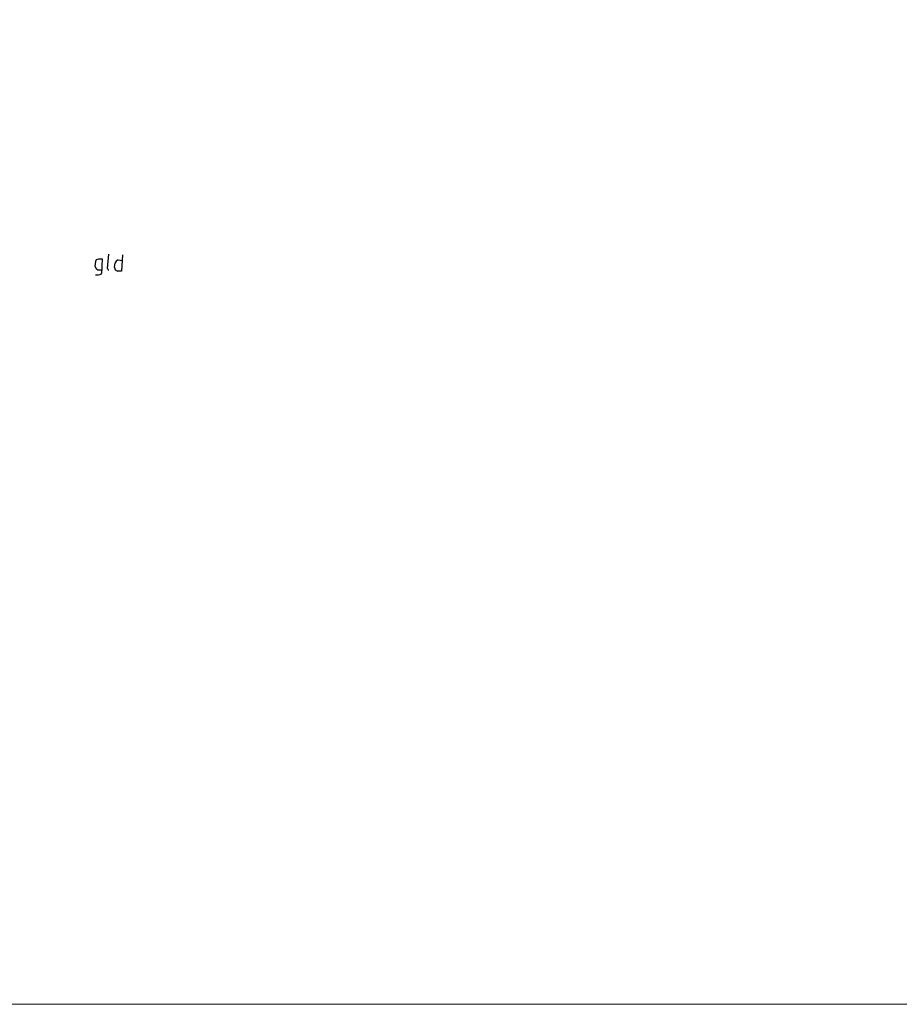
# Model space of a CAD drawing. Header units: millimetres. Extents: x -27 to 2301, y -256 to 766.
# Tile 9 of 97: x 126 to 171, y -18 to 32. Entities that reach past the tile are written whole.
import ezdxf

# ---------------------------------------------------------------- set-up
doc = ezdxf.new("R2010")
doc.units = ezdxf.units.MM
doc.layers.add('SIV-ONDERGROND-ALG', color=251, linetype='Continuous')
doc.layers.add('to-xx-deelkader', color=133, linetype='Continuous', lineweight=18, plot=False)

msp = doc.modelspace()

# ---------------------------------------------------------------- linework, layer by layer
at = {"layer": 'SIV-ONDERGROND-ALG', "lineweight": 25}
for points in [[(130.32, 18.836), (130.481, 18.836), (130.61, 18.868), (130.642, 18.964), (130.674, 19.64), (130.481, 19.64), (130.352, 19.608), (130.32, 19.511), (130.288, 19.286), (130.352, 19.157), (130.449, 19.093), (130.674, 19.093)], [(130.931, 19.157), (130.996, 19.897)], [(131.478, 19.608), (131.382, 19.543), (131.317, 19.447)], [(131.703, 19.865), (131.639, 19.029), (131.446, 19.029)], [(131.478, 19.608), (131.671, 19.576)], [(130.931, 19.157), (130.963, 19.093), (130.996, 19.093)], [(131.285, 19.222), (131.317, 19.447)], [(131.285, 19.222), (131.317, 19.093), (131.446, 19.029)]]:
    msp.add_lwpolyline(points, dxfattribs=at)
at = {"layer": 'to-xx-deelkader'}
msp.add_lwpolyline([(443.942, -18.198), (-27.144, -18.198), (-27.144, 179.638), (443.942, 179.638), (443.942, -18.198), (420.387, -18.198), (443.942, 5.356)], dxfattribs=at)

doc.saveas('drawing.dxf')
